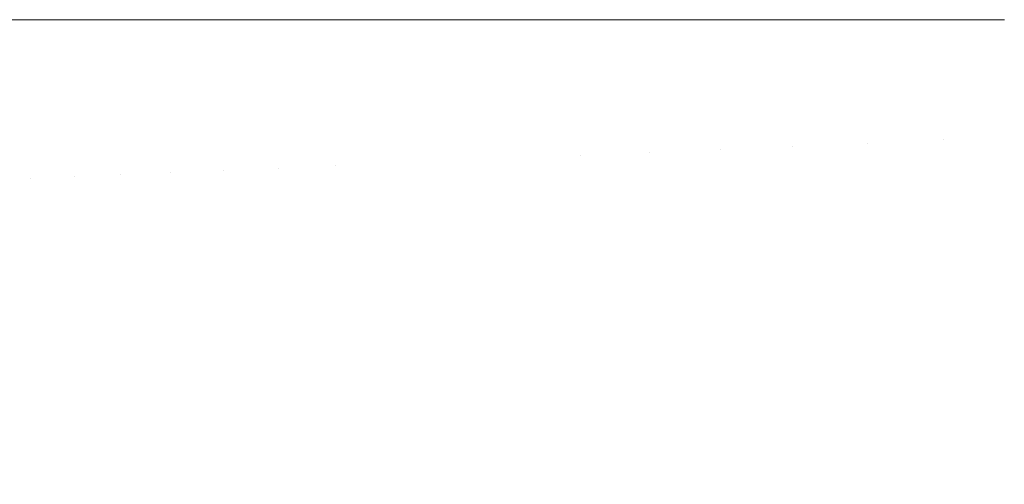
# Model space of a CAD drawing. Header units: centimetres. Extents: x -26 to 27.3, y 37.2 to 39.
# Tile 137 of 256: x -8.046 to -7.9971, y 37.677 to 37.7001. Entities that reach past the tile are written whole.
import ezdxf

# ---------------------------------------------------------------- set-up
doc = ezdxf.new("R2010")
doc.units = ezdxf.units.CM
doc.header["$LTSCALE"] = 2.54
doc.layers.add('Lucido design-1', color=7, linetype='Continuous')

# ---------------------------------------------------------------- blocks, each defined once
blk = doc.blocks.new('Gruppo-6-1')
at = {"color": 7, "linetype": 'Continuous', "lineweight": 9}
for points in [[(-25.859734, 38.900112, -349.282667), (-25.859734, 37.300112, -349.282667), (27.240266, 37.300112, -349.282667), (27.240266, 38.900112, -349.282667)], [(-25.859734, 38.900112, -373.24943), (-25.859734, 37.300112, -373.24943), (27.240266, 37.300112, -373.24943), (27.240266, 38.900112, -373.24943)]]:
    blk.add_3dface(points, dxfattribs=at)
for points, invisible_edges in [([(-8.045479, 37.692222, -349.731491), (-8.047514, 37.692135, -349.735076), (-8.047683, 37.700112, -349.735076), (-8.045937, 37.700112, -349.732002)], 11), ([(-8.045479, 37.692222, -373.698254), (-8.047514, 37.692135, -373.701839), (-8.047683, 37.700112, -373.701839), (-8.045937, 37.700112, -373.698765)], 11), ([(-8.045937, 37.700112, -349.732002), (-8.045646, 37.700112, -349.731491), (-8.045479, 37.692222, -349.731491)], 10), ([(-8.045937, 37.700112, -373.698765), (-8.045646, 37.700112, -373.698254), (-8.045479, 37.692222, -373.698254)], 10), ([(-8.043296, 37.692314, -349.727989), (-8.045479, 37.692222, -349.731491), (-8.045646, 37.700112, -349.731491), (-8.043737, 37.700112, -349.72843)], 11), ([(-8.043296, 37.692314, -373.694752), (-8.045479, 37.692222, -373.698254), (-8.045646, 37.700112, -373.698254), (-8.043737, 37.700112, -373.695193)], 11), ([(-8.043737, 37.700112, -349.72843), (-8.043462, 37.700112, -349.727989), (-8.043296, 37.692314, -349.727989)], 10), ([(-8.043737, 37.700112, -373.695193), (-8.043462, 37.700112, -373.694752), (-8.043296, 37.692314, -373.694752)], 10), ([(-8.040969, 37.692413, -349.724578), (-8.043296, 37.692314, -349.727989), (-8.043462, 37.700112, -349.727989), (-8.041386, 37.700112, -349.724949)], 11), ([(-8.040969, 37.692413, -373.691341), (-8.043296, 37.692314, -373.694752), (-8.043462, 37.700112, -373.694752), (-8.041386, 37.700112, -373.691712)], 11), ([(-8.041386, 37.700112, -349.724949), (-8.041132, 37.700112, -349.724578), (-8.040969, 37.692413, -349.724578)], 10), ([(-8.041386, 37.700112, -373.691712), (-8.041132, 37.700112, -373.691341), (-8.040969, 37.692413, -373.691341)], 10), ([(-8.038501, 37.692518, -349.721263), (-8.040969, 37.692413, -349.724578), (-8.041132, 37.700112, -349.724578), (-8.038888, 37.700112, -349.721567)], 11), ([(-8.038501, 37.692518, -373.688027), (-8.040969, 37.692413, -373.691341), (-8.041132, 37.700112, -373.691341), (-8.038888, 37.700112, -373.68833)], 11), ([(-8.038888, 37.700112, -349.721567), (-8.038662, 37.700112, -349.721263), (-8.038501, 37.692518, -349.721263)], 10), ([(-8.038888, 37.700112, -373.68833), (-8.038662, 37.700112, -373.688027), (-8.038501, 37.692518, -373.688027)], 10), ([(-8.035895, 37.692629, -349.718051), (-8.038501, 37.692518, -349.721263), (-8.038662, 37.700112, -349.721263), (-8.036248, 37.700112, -349.71829)], 11), ([(-8.035895, 37.692629, -373.684814), (-8.038501, 37.692518, -373.688027), (-8.038662, 37.700112, -373.688027), (-8.036248, 37.700112, -373.685053)], 11), ([(-8.036248, 37.700112, -349.71829), (-8.036054, 37.700112, -349.718051), (-8.035895, 37.692629, -349.718051)], 10), ([(-8.036248, 37.700112, -373.685053), (-8.036054, 37.700112, -373.684814), (-8.035895, 37.692629, -373.684814)], 10), ([(-8.033157, 37.692745, -349.714947), (-8.035895, 37.692629, -349.718051), (-8.036054, 37.700112, -349.718051), (-8.033469, 37.700112, -349.715123)], 11), ([(-8.033157, 37.692745, -373.68171), (-8.035895, 37.692629, -373.684814), (-8.036054, 37.700112, -373.684814), (-8.033469, 37.700112, -373.681886)], 11), ([(-8.033469, 37.700112, -349.715123), (-8.033313, 37.700112, -349.714947), (-8.033157, 37.692745, -349.714947)], 10), ([(-8.033469, 37.700112, -373.681886), (-8.033313, 37.700112, -373.68171), (-8.033157, 37.692745, -373.68171)], 10), ([(-8.030291, 37.692867, -349.711956), (-8.033157, 37.692745, -349.714947), (-8.033313, 37.700112, -349.714947), (-8.030556, 37.700112, -349.712073)], 11), ([(-8.030291, 37.692867, -373.678719), (-8.033157, 37.692745, -373.68171), (-8.033313, 37.700112, -373.68171), (-8.030556, 37.700112, -373.678836)], 11), ([(-8.030556, 37.700112, -349.712073), (-8.030444, 37.700112, -349.711956), (-8.030291, 37.692867, -349.711956)], 10), ([(-8.030556, 37.700112, -373.678836), (-8.030444, 37.700112, -373.678719), (-8.030291, 37.692867, -373.678719)], 10), ([(-8.030291, 37.692867, -349.711956), (-8.030444, 37.700112, -349.711956), (-8.027907, 37.700112, -349.709506), (-8.027755, 37.692975, -349.709506)], 13), ([(-8.030291, 37.692867, -373.678719), (-8.030444, 37.700112, -373.678719), (-8.027907, 37.700112, -373.676269), (-8.027755, 37.692975, -373.676269)], 13), ([(-8.027755, 37.692975, -349.709506), (-8.027907, 37.700112, -349.709506), (-8.027509, 37.700112, -349.709151)], 9), ([(-8.027755, 37.692975, -373.676269), (-8.027907, 37.700112, -373.676269), (-8.027509, 37.700112, -373.675914)], 9), ([(-8.027509, 37.700112, -349.709151), (-8.024811, 37.700112, -349.70674), (-8.024663, 37.693106, -349.70674), (-8.027755, 37.692975, -349.709506)], 14), ([(-8.027509, 37.700112, -373.675914), (-8.024811, 37.700112, -373.673503), (-8.024663, 37.693106, -373.673503), (-8.027755, 37.692975, -373.676269)], 14), ([(-8.024663, 37.693106, -349.70674), (-8.024811, 37.700112, -349.70674), (-8.024341, 37.700112, -349.706353)], 9), ([(-8.024663, 37.693106, -373.673503), (-8.024811, 37.700112, -373.673503), (-8.024341, 37.700112, -373.673116)], 9), ([(-8.024341, 37.700112, -349.706353), (-8.021601, 37.700112, -349.704102), (-8.021455, 37.693242, -349.704102), (-8.024663, 37.693106, -349.70674)], 14), ([(-8.024341, 37.700112, -373.673116), (-8.021601, 37.700112, -373.670865), (-8.021455, 37.693242, -373.670865), (-8.024663, 37.693106, -373.673503)], 14), ([(-8.021455, 37.693242, -349.704102), (-8.021601, 37.700112, -349.704102), (-8.021072, 37.700112, -349.703703)], 9), ([(-8.021455, 37.693242, -373.670865), (-8.021601, 37.700112, -373.670865), (-8.021072, 37.700112, -373.670466)], 9), ([(-8.018138, 37.693383, -349.701598), (-8.021455, 37.693242, -349.704102), (-8.021072, 37.700112, -349.703703), (-8.019273, 37.700112, -349.702346)], 11), ([(-8.018138, 37.693383, -373.668361), (-8.021455, 37.693242, -373.670865), (-8.021072, 37.700112, -373.670466), (-8.019273, 37.700112, -373.669109)], 11), ([(-8.019273, 37.700112, -349.702346), (-8.018281, 37.700112, -349.701598), (-8.018138, 37.693383, -349.701598)], 10), ([(-8.019273, 37.700112, -373.669109), (-8.018281, 37.700112, -373.668361), (-8.018138, 37.693383, -373.668361)], 10), ([(-8.014717, 37.693528, -349.699231), (-8.018138, 37.693383, -349.701598), (-8.018281, 37.700112, -349.701598), (-8.015816, 37.700112, -349.699894)], 11), ([(-8.014717, 37.693528, -373.665995), (-8.018138, 37.693383, -373.668361), (-8.018281, 37.700112, -373.668361), (-8.015816, 37.700112, -373.666657)], 11), ([(-8.015816, 37.700112, -349.699894), (-8.014857, 37.700112, -349.699231), (-8.014717, 37.693528, -349.699231)], 10), ([(-8.015816, 37.700112, -373.666657), (-8.014857, 37.700112, -373.665995), (-8.014717, 37.693528, -373.665995)], 10), ([(-8.011197, 37.693678, -349.697008), (-8.014717, 37.693528, -349.699231), (-8.014857, 37.700112, -349.699231), (-8.012253, 37.700112, -349.697588)], 11), ([(-8.011197, 37.693678, -373.663771), (-8.014717, 37.693528, -373.665995), (-8.014857, 37.700112, -373.665995), (-8.012253, 37.700112, -373.664351)], 11), ([(-8.012253, 37.700112, -349.697588), (-8.011334, 37.700112, -349.697008), (-8.011197, 37.693678, -349.697008)], 10), ([(-8.012253, 37.700112, -373.664351), (-8.011334, 37.700112, -373.663771), (-8.011197, 37.693678, -373.663771)], 10), ([(-8.007585, 37.693831, -349.694931), (-8.011197, 37.693678, -349.697008), (-8.011334, 37.700112, -349.697008), (-8.008592, 37.700112, -349.695433)], 11), ([(-8.007585, 37.693831, -373.661694), (-8.011197, 37.693678, -373.663771), (-8.011334, 37.700112, -373.663771), (-8.008592, 37.700112, -373.662196)], 11), ([(-8.008592, 37.700112, -349.695433), (-8.007718, 37.700112, -349.694931), (-8.007585, 37.693831, -349.694931)], 10), ([(-8.008592, 37.700112, -373.662196), (-8.007718, 37.700112, -373.661694), (-8.007585, 37.693831, -373.661694)], 10), ([(-8.003886, 37.693988, -349.693006), (-8.007585, 37.693831, -349.694931), (-8.007718, 37.700112, -349.694931), (-8.004837, 37.700112, -349.693433)], 11), ([(-8.003886, 37.693988, -373.659769), (-8.007585, 37.693831, -373.661694), (-8.007718, 37.700112, -373.661694), (-8.004837, 37.700112, -373.660196)], 11), ([(-8.004837, 37.700112, -349.693433), (-8.004016, 37.700112, -349.693006), (-8.003886, 37.693988, -349.693006)], 10), ([(-8.004837, 37.700112, -373.660196), (-8.004016, 37.700112, -373.659769), (-8.003886, 37.693988, -373.659769)], 10), ([(-8.000106, 37.694149, -349.691235), (-8.003886, 37.693988, -349.693006), (-8.004016, 37.700112, -349.693006), (-8.000996, 37.700112, -349.691592)], 11), ([(-8.000106, 37.694149, -373.657998), (-8.003886, 37.693988, -373.659769), (-8.004016, 37.700112, -373.659769), (-8.000996, 37.700112, -373.658355)], 11), ([(-8.000996, 37.700112, -349.691592), (-8.000233, 37.700112, -349.691235), (-8.000106, 37.694149, -349.691235)], 10), ([(-8.000996, 37.700112, -373.658355), (-8.000233, 37.700112, -373.657998), (-8.000106, 37.694149, -373.657998)], 10), ([(-7.996252, 37.694313, -349.689622), (-8.000106, 37.694149, -349.691235), (-8.000233, 37.700112, -349.691235), (-7.997074, 37.700112, -349.689914)], 11), ([(-7.996252, 37.694313, -373.656385), (-8.000106, 37.694149, -373.657998), (-8.000233, 37.700112, -373.657998), (-7.997074, 37.700112, -373.656677)], 11), ([(-8.003496, 37.687876, -349.693006), (-8.003886, 37.693988, -349.693006), (-8.000106, 37.694149, -349.691235), (-7.999727, 37.688197, -349.691235)], 15), ([(-8.003496, 37.687876, -373.659769), (-8.003886, 37.693988, -373.659769), (-8.000106, 37.694149, -373.657998), (-7.999727, 37.688197, -373.657998)], 15), ([(-7.999727, 37.688197, -349.691235), (-8.000106, 37.694149, -349.691235), (-7.996252, 37.694313, -349.689622), (-7.995883, 37.688524, -349.689622)], 15), ([(-7.999727, 37.688197, -373.657998), (-8.000106, 37.694149, -373.657998), (-7.996252, 37.694313, -373.656385), (-7.995883, 37.688524, -373.656385)], 15), ([(-8.014298, 37.686957, -349.699231), (-8.014717, 37.693528, -349.699231), (-8.011197, 37.693678, -349.697008), (-8.010788, 37.687255, -349.697008)], 15), ([(-8.014298, 37.686957, -373.665995), (-8.014717, 37.693528, -373.665995), (-8.011197, 37.693678, -373.663771), (-8.010788, 37.687255, -373.663771)], 15), ([(-8.010788, 37.687255, -349.697008), (-8.011197, 37.693678, -349.697008), (-8.007585, 37.693831, -349.694931), (-8.007185, 37.687562, -349.694931)], 15), ([(-8.010788, 37.687255, -373.663771), (-8.011197, 37.693678, -373.663771), (-8.007585, 37.693831, -373.661694), (-8.007185, 37.687562, -373.661694)], 15), ([(-8.007185, 37.687562, -349.694931), (-8.007585, 37.693831, -349.694931), (-8.003886, 37.693988, -349.693006), (-8.003496, 37.687876, -349.693006)], 15), ([(-8.007185, 37.687562, -373.661694), (-8.007585, 37.693831, -373.661694), (-8.003886, 37.693988, -373.659769), (-8.003496, 37.687876, -373.659769)], 15), ([(-8.027301, 37.68585, -349.709506), (-8.027755, 37.692975, -349.709506), (-8.024663, 37.693106, -349.70674), (-8.024217, 37.686112, -349.70674)], 15), ([(-8.027301, 37.68585, -373.676269), (-8.027755, 37.692975, -373.676269), (-8.024663, 37.693106, -373.673503), (-8.024217, 37.686112, -373.673503)], 15), ([(-8.024217, 37.686112, -349.70674), (-8.024663, 37.693106, -349.70674), (-8.021455, 37.693242, -349.704102), (-8.021018, 37.686385, -349.704102)], 15), ([(-8.024217, 37.686112, -373.673503), (-8.024663, 37.693106, -373.673503), (-8.021455, 37.693242, -373.670865), (-8.021018, 37.686385, -373.670865)], 15), ([(-8.021018, 37.686385, -349.704102), (-8.021455, 37.693242, -349.704102), (-8.018138, 37.693383, -349.701598), (-8.01771, 37.686666, -349.701598)], 15), ([(-8.021018, 37.686385, -373.670865), (-8.021455, 37.693242, -373.670865), (-8.018138, 37.693383, -373.668361), (-8.01771, 37.686666, -373.668361)], 15), ([(-8.01771, 37.686666, -349.701598), (-8.018138, 37.693383, -349.701598), (-8.014717, 37.693528, -349.699231), (-8.014298, 37.686957, -349.699231)], 15), ([(-8.01771, 37.686666, -373.668361), (-8.018138, 37.693383, -373.668361), (-8.014717, 37.693528, -373.665995), (-8.014298, 37.686957, -373.665995)], 15), ([(-8.038017, 37.684938, -349.721263), (-8.038501, 37.692518, -349.721263), (-8.035895, 37.692629, -349.718051), (-8.035419, 37.685159, -349.718051)], 15), ([(-8.038017, 37.684938, -373.688027), (-8.038501, 37.692518, -373.688027), (-8.035895, 37.692629, -373.684814), (-8.035419, 37.685159, -373.684814)], 15), ([(-8.035419, 37.685159, -349.718051), (-8.035895, 37.692629, -349.718051), (-8.033157, 37.692745, -349.714947), (-8.032688, 37.685391, -349.714947)], 15), ([(-8.035419, 37.685159, -373.684814), (-8.035895, 37.692629, -373.684814), (-8.033157, 37.692745, -373.68171), (-8.032688, 37.685391, -373.68171)], 15), ([(-8.032688, 37.685391, -349.714947), (-8.033157, 37.692745, -349.714947), (-8.030291, 37.692867, -349.711956), (-8.029829, 37.685635, -349.711956)], 15), ([(-8.032688, 37.685391, -373.68171), (-8.033157, 37.692745, -373.68171), (-8.030291, 37.692867, -373.678719), (-8.029829, 37.685635, -373.678719)], 15), ([(-8.029829, 37.685635, -349.711956), (-8.030291, 37.692867, -349.711956), (-8.027755, 37.692975, -349.709506), (-8.027301, 37.68585, -349.709506)], 15), ([(-8.029829, 37.685635, -373.678719), (-8.030291, 37.692867, -373.678719), (-8.027755, 37.692975, -373.676269), (-8.027301, 37.68585, -373.676269)], 15), ([(-8.047006, 37.684173, -349.735076), (-8.047514, 37.692135, -349.735076), (-8.045479, 37.692222, -349.731491), (-8.044977, 37.684346, -349.731491)], 15), ([(-8.047006, 37.684173, -373.701839), (-8.047514, 37.692135, -373.701839), (-8.045479, 37.692222, -373.698254), (-8.044977, 37.684346, -373.698254)], 15), ([(-8.044977, 37.684346, -349.731491), (-8.045479, 37.692222, -349.731491), (-8.043296, 37.692314, -349.727989), (-8.0428, 37.684531, -349.727989)], 15), ([(-8.044977, 37.684346, -373.698254), (-8.045479, 37.692222, -373.698254), (-8.043296, 37.692314, -373.694752), (-8.0428, 37.684531, -373.694752)], 15), ([(-8.0428, 37.684531, -349.727989), (-8.043296, 37.692314, -349.727989), (-8.040969, 37.692413, -349.724578), (-8.040479, 37.684728, -349.724578)], 15), ([(-8.0428, 37.684531, -373.694752), (-8.043296, 37.692314, -373.694752), (-8.040969, 37.692413, -373.691341), (-8.040479, 37.684728, -373.691341)], 15), ([(-8.040479, 37.684728, -349.724578), (-8.040969, 37.692413, -349.724578), (-8.038501, 37.692518, -349.721263), (-8.038017, 37.684938, -349.721263)], 15), ([(-8.040479, 37.684728, -373.691341), (-8.040969, 37.692413, -373.691341), (-8.038501, 37.692518, -373.688027), (-8.038017, 37.684938, -373.688027)], 15), ([(-7.999095, 37.682266, -349.691235), (-7.999727, 37.688197, -349.691235), (-7.995883, 37.688524, -349.689622), (-7.995269, 37.682756, -349.689622)], 15), ([(-7.999095, 37.682266, -373.657998), (-7.999727, 37.688197, -373.657998), (-7.995883, 37.688524, -373.656385), (-7.995269, 37.682756, -373.656385)], 15), ([(-8.00652, 37.681315, -349.694931), (-8.007185, 37.687562, -349.694931), (-8.003496, 37.687876, -349.693006), (-8.002847, 37.681786, -349.693006)], 15), ([(-8.00652, 37.681315, -373.661694), (-8.007185, 37.687562, -373.661694), (-8.003496, 37.687876, -373.659769), (-8.002847, 37.681786, -373.659769)], 15), ([(-8.002847, 37.681786, -349.693006), (-8.003496, 37.687876, -349.693006), (-7.999727, 37.688197, -349.691235), (-7.999095, 37.682266, -349.691235)], 15), ([(-8.002847, 37.681786, -373.659769), (-8.003496, 37.687876, -373.659769), (-7.999727, 37.688197, -373.657998), (-7.999095, 37.682266, -373.657998)], 15), ([(-8.013601, 37.680409, -349.699231), (-8.014298, 37.686957, -349.699231), (-8.010788, 37.687255, -349.697008), (-8.010106, 37.680856, -349.697008)], 15), ([(-8.013601, 37.680409, -373.665995), (-8.014298, 37.686957, -373.665995), (-8.010788, 37.687255, -373.663771), (-8.010106, 37.680856, -373.663771)], 15), ([(-8.010106, 37.680856, -349.697008), (-8.010788, 37.687255, -349.697008), (-8.007185, 37.687562, -349.694931), (-8.00652, 37.681315, -349.694931)], 15), ([(-8.010106, 37.680856, -373.663771), (-8.010788, 37.687255, -373.663771), (-8.007185, 37.687562, -373.661694), (-8.00652, 37.681315, -373.661694)], 15), ([(-8.016997, 37.679974, -349.701598), (-8.01771, 37.686666, -349.701598), (-8.014298, 37.686957, -349.699231), (-8.013601, 37.680409, -349.699231)], 15), ([(-8.016997, 37.679974, -373.668361), (-8.01771, 37.686666, -373.668361), (-8.014298, 37.686957, -373.665995), (-8.013601, 37.680409, -373.665995)], 15), ([(-8.023474, 37.679144, -349.70674), (-8.024217, 37.686112, -349.70674), (-8.021018, 37.686385, -349.704102), (-8.02029, 37.679552, -349.704102)], 15), ([(-8.023474, 37.679144, -373.673503), (-8.024217, 37.686112, -373.673503), (-8.021018, 37.686385, -373.670865), (-8.02029, 37.679552, -373.670865)], 15), ([(-8.02029, 37.679552, -349.704102), (-8.021018, 37.686385, -349.704102), (-8.01771, 37.686666, -349.701598), (-8.016997, 37.679974, -349.701598)], 15), ([(-8.02029, 37.679552, -373.670865), (-8.021018, 37.686385, -373.670865), (-8.01771, 37.686666, -373.668361), (-8.016997, 37.679974, -373.668361)], 15), ([(-8.029062, 37.678429, -349.711956), (-8.029829, 37.685635, -349.711956), (-8.027301, 37.68585, -349.709506), (-8.026545, 37.678751, -349.709506)], 15), ([(-8.029062, 37.678429, -373.678719), (-8.029829, 37.685635, -373.678719), (-8.027301, 37.68585, -373.676269), (-8.026545, 37.678751, -373.676269)], 15), ([(-8.026545, 37.678751, -349.709506), (-8.027301, 37.68585, -349.709506), (-8.024217, 37.686112, -349.70674), (-8.023474, 37.679144, -349.70674)], 15), ([(-8.026545, 37.678751, -373.676269), (-8.027301, 37.68585, -373.676269), (-8.024217, 37.686112, -373.673503), (-8.023474, 37.679144, -373.673503)], 15), ([(-8.034626, 37.677716, -349.718051), (-8.035419, 37.685159, -349.718051), (-8.032688, 37.685391, -349.714947), (-8.031908, 37.678064, -349.714947)], 15), ([(-8.034626, 37.677716, -373.684814), (-8.035419, 37.685159, -373.684814), (-8.032688, 37.685391, -373.68171), (-8.031908, 37.678064, -373.68171)], 15), ([(-8.031908, 37.678064, -349.714947), (-8.032688, 37.685391, -349.714947), (-8.029829, 37.685635, -349.711956), (-8.029062, 37.678429, -349.711956)], 15), ([(-8.031908, 37.678064, -373.68171), (-8.032688, 37.685391, -373.68171), (-8.029829, 37.685635, -373.678719), (-8.029062, 37.678429, -373.678719)], 15), ([(-8.039663, 37.677071, -349.724578), (-8.040479, 37.684728, -349.724578), (-8.038017, 37.684938, -349.721263), (-8.037213, 37.677385, -349.721263)], 15), ([(-8.039663, 37.677071, -373.691341), (-8.040479, 37.684728, -373.691341), (-8.038017, 37.684938, -373.688027), (-8.037213, 37.677385, -373.688027)], 15), ([(-8.037213, 37.677385, -349.721263), (-8.038017, 37.684938, -349.721263), (-8.035419, 37.685159, -349.718051), (-8.034626, 37.677716, -349.718051)], 15), ([(-8.037213, 37.677385, -373.688027), (-8.038017, 37.684938, -373.688027), (-8.035419, 37.685159, -373.684814), (-8.034626, 37.677716, -373.684814)], 15), ([(-8.046161, 37.676239, -349.735076), (-8.047006, 37.684173, -349.735076), (-8.044977, 37.684346, -349.731491), (-8.044141, 37.676498, -349.731491)], 15), ([(-8.046161, 37.676239, -373.701839), (-8.047006, 37.684173, -373.701839), (-8.044977, 37.684346, -373.698254), (-8.044141, 37.676498, -373.698254)], 15), ([(-8.044141, 37.676498, -349.731491), (-8.044977, 37.684346, -349.731491), (-8.0428, 37.684531, -349.727989), (-8.041974, 37.676775, -349.727989)], 15), ([(-8.044141, 37.676498, -373.698254), (-8.044977, 37.684346, -373.698254), (-8.0428, 37.684531, -373.694752), (-8.041974, 37.676775, -373.694752)], 15), ([(-8.041974, 37.676775, -349.727989), (-8.0428, 37.684531, -349.727989), (-8.040479, 37.684728, -349.724578), (-8.039663, 37.677071, -349.724578)], 15), ([(-8.041974, 37.676775, -373.694752), (-8.0428, 37.684531, -373.694752), (-8.040479, 37.684728, -373.691341), (-8.039663, 37.677071, -373.691341)], 15), ([(-7.998212, 37.676368, -349.691235), (-7.999095, 37.682266, -349.691235), (-7.995269, 37.682756, -349.689622), (-7.99441, 37.677019, -349.689622)], 15), ([(-7.998212, 37.676368, -373.657998), (-7.999095, 37.682266, -373.657998), (-7.995269, 37.682756, -373.656385), (-7.99441, 37.677019, -373.656385)], 15), ([(-8.00194, 37.675728, -349.693006), (-8.002847, 37.681786, -349.693006), (-7.999095, 37.682266, -349.691235), (-7.998212, 37.676368, -349.691235)], 15), ([(-8.00194, 37.675728, -373.659769), (-8.002847, 37.681786, -373.659769), (-7.999095, 37.682266, -373.657998), (-7.998212, 37.676368, -373.657998)], 15), ([(-8.00559, 37.675102, -349.694931), (-8.00652, 37.681315, -349.694931), (-8.002847, 37.681786, -349.693006), (-8.00194, 37.675728, -349.693006)], 15), ([(-8.00559, 37.675102, -373.661694), (-8.00652, 37.681315, -373.661694), (-8.002847, 37.681786, -373.659769), (-8.00194, 37.675728, -373.659769)], 15), ([(-8.009153, 37.674491, -349.697008), (-8.010106, 37.680856, -349.697008), (-8.00652, 37.681315, -349.694931), (-8.00559, 37.675102, -349.694931)], 15), ([(-8.009153, 37.674491, -373.663771), (-8.010106, 37.680856, -373.663771), (-8.00652, 37.681315, -373.661694), (-8.00559, 37.675102, -373.661694)], 15), ([(-8.016001, 37.673317, -349.701598), (-8.016997, 37.679974, -349.701598), (-8.013601, 37.680409, -349.699231), (-8.012626, 37.673896, -349.699231)], 15), ([(-8.016001, 37.673317, -373.668361), (-8.016997, 37.679974, -373.668361), (-8.013601, 37.680409, -373.665995), (-8.012626, 37.673896, -373.665995)], 15), ([(-8.012626, 37.673896, -349.699231), (-8.013601, 37.680409, -349.699231), (-8.010106, 37.680856, -349.697008), (-8.009153, 37.674491, -349.697008)], 15), ([(-8.012626, 37.673896, -373.665995), (-8.013601, 37.680409, -373.665995), (-8.010106, 37.680856, -373.663771), (-8.009153, 37.674491, -373.663771)], 15), ([(-8.019273, 37.672756, -349.704102), (-8.02029, 37.679552, -349.704102), (-8.016997, 37.679974, -349.701598), (-8.016001, 37.673317, -349.701598)], 15), ([(-8.019273, 37.672756, -373.670865), (-8.02029, 37.679552, -373.670865), (-8.016997, 37.679974, -373.668361), (-8.016001, 37.673317, -373.668361)], 15), ([(-8.022437, 37.672214, -349.70674), (-8.023474, 37.679144, -349.70674), (-8.02029, 37.679552, -349.704102), (-8.019273, 37.672756, -349.704102)], 15), ([(-8.022437, 37.672214, -373.673503), (-8.023474, 37.679144, -373.673503), (-8.02029, 37.679552, -373.670865), (-8.019273, 37.672756, -373.670865)], 15), ([(-8.025488, 37.671691, -349.709506), (-8.026545, 37.678751, -349.709506), (-8.023474, 37.679144, -349.70674), (-8.022437, 37.672214, -349.70674)], 15), ([(-8.025488, 37.671691, -373.676269), (-8.026545, 37.678751, -373.676269), (-8.023474, 37.679144, -373.673503), (-8.022437, 37.672214, -373.673503)], 15), ([(-8.030817, 37.670777, -349.714947), (-8.031908, 37.678064, -349.714947), (-8.029062, 37.678429, -349.711956), (-8.027989, 37.671262, -349.711956)], 15), ([(-8.030817, 37.670777, -373.68171), (-8.031908, 37.678064, -373.68171), (-8.029062, 37.678429, -373.678719), (-8.027989, 37.671262, -373.678719)], 15), ([(-8.027989, 37.671262, -349.711956), (-8.029062, 37.678429, -349.711956), (-8.026545, 37.678751, -349.709506), (-8.025488, 37.671691, -349.709506)], 15), ([(-8.027989, 37.671262, -373.678719), (-8.029062, 37.678429, -373.678719), (-8.026545, 37.678751, -373.676269), (-8.025488, 37.671691, -373.676269)], 15), ([(-8.033518, 37.670314, -349.718051), (-8.034626, 37.677716, -349.718051), (-8.031908, 37.678064, -349.714947), (-8.030817, 37.670777, -349.714947)], 15), ([(-8.033518, 37.670314, -373.684814), (-8.034626, 37.677716, -373.684814), (-8.031908, 37.678064, -373.68171), (-8.030817, 37.670777, -373.68171)], 15), ([(-8.036088, 37.669873, -349.721263), (-8.037213, 37.677385, -349.721263), (-8.034626, 37.677716, -349.718051), (-8.033518, 37.670314, -349.718051)], 15), ([(-8.036088, 37.669873, -373.688027), (-8.037213, 37.677385, -373.688027), (-8.034626, 37.677716, -373.684814), (-8.033518, 37.670314, -373.684814)], 15), ([(-8.040819, 37.669062, -349.727989), (-8.041974, 37.676775, -349.727989), (-8.039663, 37.677071, -349.724578), (-8.038523, 37.669455, -349.724578)], 15), ([(-8.040819, 37.669062, -373.694752), (-8.041974, 37.676775, -373.694752), (-8.039663, 37.677071, -373.691341), (-8.038523, 37.669455, -373.691341)], 15), ([(-8.038523, 37.669455, -349.724578), (-8.039663, 37.677071, -349.724578), (-8.037213, 37.677385, -349.721263), (-8.036088, 37.669873, -349.721263)], 15), ([(-8.038523, 37.669455, -373.691341), (-8.039663, 37.677071, -373.691341), (-8.037213, 37.677385, -373.688027), (-8.036088, 37.669873, -373.688027)], 15)]:
    blk.add_3dface(points, dxfattribs=dict(at, invisible_edges=invisible_edges))

msp = doc.modelspace()

# ---------------------------------------------------------------- block references
at = {"layer": 'Lucido design-1', "color": 7}
msp.add_blockref('Gruppo-6-1', (0, 0), dxfattribs=at)

doc.saveas('drawing.dxf')
